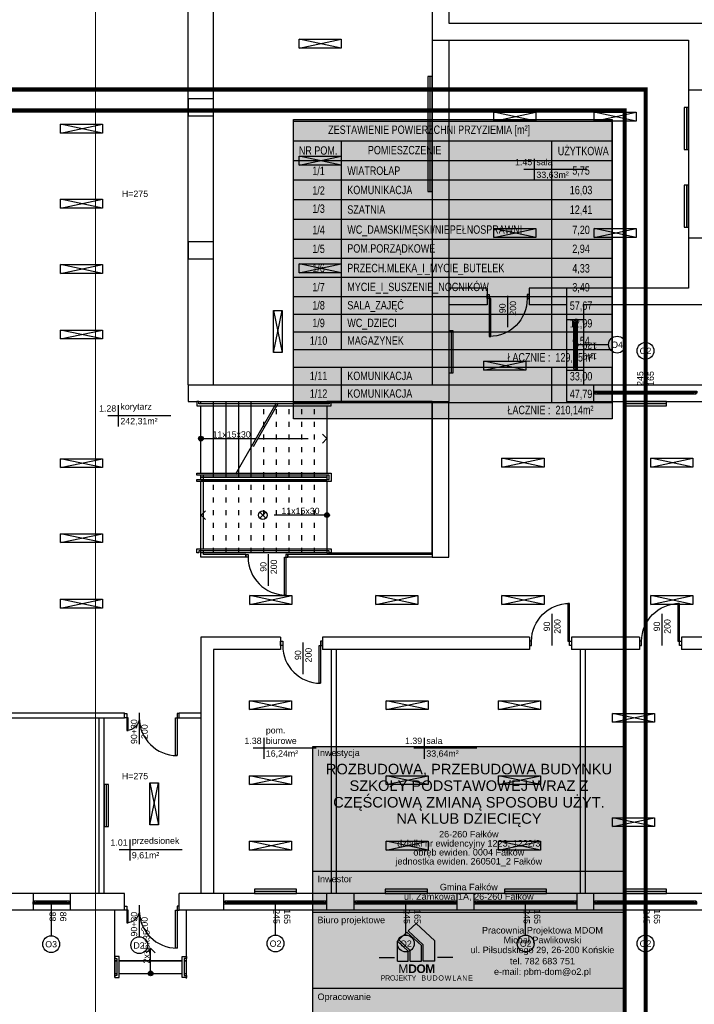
# Model space of a CAD drawing. Header units: millimetres. Extents: x 3698380 to 4312681, y 679670 to 844285.
# Tile 41 of 100: x 3987465 to 4003512, y 709237 to 732658. Entities that reach past the tile are written whole.
import ezdxf
from ezdxf.enums import TextEntityAlignment as Align

# ---------------------------------------------------------------- set-up
doc = ezdxf.new("R2010")
doc.units = ezdxf.units.MM
doc.header["$LTSCALE"] = 10
doc.set_wipeout_variables(frame=1)
doc.linetypes.add('ACAD_ISO03W100', pattern=[30, 12, -18])
for name, color, linetype in [('__INST_opisy', 3, 'Continuous'), ('A_opis', 6, 'Continuous'), ('A_sc_istn', 252, 'Continuous'), ('A_wymiary', 1, 'Continuous'), ('METRYKA', 1, 'Continuous'), ('RAMKA', 5, 'Continuous')]:
    doc.layers.add(name, color=color, linetype=linetype)
doc.styles.add('ARIAL', font='arial.ttf')
doc.styles.get("Standard").update_dxf_attribs({"font": 'arial.ttf'})
doc.styles.add('Strzałki', font='ic-isocp.shx', dxfattribs={"width": 0.8})
doc.linetypes.add('TRACKS', pattern='A,0.15,[130,ltypeshp.shx,S=0.25,R=0,X=0,Y=0],0.15', length=0.3)
doc.linetypes.add('ZIGZAG', pattern='A,0.0001,-0.2,[131,ltypeshp.shx,S=0.2,R=0,X=-0.2,Y=0],-0.4,[131,ltypeshp.shx,S=0.2,R=180,X=0.2,Y=0],-0.2', length=0.8001)

# ---------------------------------------------------------------- blocks, each defined once
blk = doc.blocks.new('*U186')
blk.add_lwpolyline([(90, 105), (390, 105), (390, -75), (90, -75)], close=True)
blk.add_wipeout([(80, 285), (85, 285), (85, 280), (395, 280), (395, 285), (400, 285), (400, 275), (80, 275)])
for points in [[(-160, 285), (-160, -75), (90, -75), (90, 285)], [(80, 285), (85, 285), (85, 280), (395, 280), (395, 285), (400, 285), (400, 275), (80, 275)], [(90, 285), (390, 285), (390, 105), (90, 105)]]:
    blk.add_lwpolyline(points, close=True)
for points in [[(400, 115), (400, 110), (85, 110), (85, 100), (400, 100), (400, 95), (80, 95), (80, 115)], [(80, -75), (85, -75), (85, -70), (395, -70), (395, -75), (400, -75), (400, -65), (80, -65)]]:
    blk.add_wipeout(points)
for points in [[(400, 110), (85, 110), (85, 100), (400, 100), (400, 95), (80, 95), (80, 115), (400, 115)], [(80, -75), (85, -75), (85, -70), (395, -70), (395, -75), (400, -75), (400, -65), (80, -65)]]:
    blk.add_lwpolyline(points, close=True)
blk = doc.blocks.new('*U198')
h = blk.add_hatch(color=256)
h.dxf.hatch_style = 1
h.paths.add_polyline_path([(5.6, 0, 1), (-5.6, 0, 1)])
at = {"linetype": 'ACAD_ISO03W100', "lineweight": 15}
for q in [(-289, 10.6), (-289, -10.6)]:
    blk.add_line((-299.6, 0), q, dxfattribs=at)
at = {"linetype": 'ACAD_ISO03W100'}
blk.add_line((-135.6, 0), (-299.6, 0), dxfattribs=at)
blk.add_line((-5.6, 0), (-130.6, 0))
blk.add_lwpolyline([(-184.2, -84.2), (-87, 84.2)], dxfattribs=at)
blk.add_lwpolyline([(-179.2, -84.2), (-82, 84.2)])
at = {"ltscale": 100}
blk.add_circle((0, 0), 5.61, dxfattribs=at)
blk.add_attdef('OPIS_SCHODÓW', text='', height=15, rotation=180).set_placement((-73.1, -10), align=Align.MIDDLE_CENTER)
blk = doc.blocks.new('*U199')
h = blk.add_hatch(color=256)
h.dxf.hatch_style = 1
h.paths.add_polyline_path([(5.6, 0, 1), (-5.6, 0, 1)])
at = {"linetype": 'ACAD_ISO03W100', "lineweight": 15}
for q in [(-289, 10.6), (-289, -10.6)]:
    blk.add_line((-299.6, 0), q, dxfattribs=at)
at = {"linetype": 'ACAD_ISO03W100'}
blk.add_line((-5.6, 0), (-299.6, 0), dxfattribs=at)
at = {"ltscale": 100}
blk.add_circle((0, 0), 5.61, dxfattribs=at)
blk.add_attdef('OPIS_SCHODÓW', text='', height=15).set_placement((-63.1, 10), align=Align.MIDDLE_CENTER)
blk = doc.blocks.new('*U463')
at = {"color": 252}
for p, q in [((-16.5, 20), (-21.5, 20)), ((-21.5, 15), (-19, 15)), ((-19, 15), (-19, 17.5)), ((-19, 17.5), (-16.5, 17.5)), ((-14, 17.5), (-19, 17.5)), ((-19, 17.5), (-19, 12.5)), ((-19, 12.5), (-14, 12.5)), ((-16.5, 17.5), (-16.5, 20)), ((61.5, 20), (-16.5, 20)), ((-14, 12.5), (-14, 17.5)), ((59, 17.5), (-14, 17.5)), ((-14, 15), (59, 15)), ((-14, 12.5), (59, 12.5)), ((-14, 12.5), (59, 12.5)), ((64, 17.5), (59, 17.5)), ((59, 17.5), (59, 12.5)), ((59, 12.5), (64, 12.5)), ((66.5, 20), (61.5, 20)), ((61.5, 20), (61.5, 17.5)), ((61.5, 17.5), (64, 17.5)), ((64, 17.5), (64, 15)), ((64, 12.5), (64, 17.5)), ((64, 15), (66.5, 15))]:
    blk.add_line(p, q, dxfattribs=at)
for points in [[(-21.5, 20), (-21.5, 15), (-19, 15)], [(66.5, 20), (66.5, 15), (64, 15)]]:
    blk.add_lwpolyline(points, dxfattribs=at)
blk = doc.blocks.new('*U338')
at = {"color": 252}
blk.add_lwpolyline([(75, 0), (0, 0)], dxfattribs=at)
for tag, p in [('S', (30, 5)), ('H', (30, -20))]:
    blk.add_attdef(tag, text='', height=15, dxfattribs=at).set_placement(p, align=Align.CENTER)
blk = doc.blocks.new('*U462')
at = {"color": 252}
for p, q in [((-95, 20), (-100, 20)), ((-100, 15), (-97.5, 15)), ((-97.5, 15), (-97.5, 17.5)), ((-97.5, 17.5), (-95, 17.5)), ((-92.5, 17.5), (-97.5, 17.5)), ((-97.5, 17.5), (-97.5, 12.5)), ((-97.5, 12.5), (-92.5, 12.5)), ((-95, 17.5), (-95, 20)), ((140, 20), (-95, 20)), ((-92.5, 12.5), (-92.5, 17.5)), ((137.5, 17.5), (-92.5, 17.5)), ((-92.5, 15), (137.5, 15)), ((-92.5, 12.5), (137.5, 12.5)), ((-92.5, 12.5), (137.5, 12.5)), ((142.5, 17.5), (137.5, 17.5)), ((137.5, 17.5), (137.5, 12.5)), ((137.5, 12.5), (142.5, 12.5)), ((145, 20), (140, 20)), ((140, 20), (140, 17.5)), ((140, 17.5), (142.5, 17.5)), ((142.5, 17.5), (142.5, 15)), ((142.5, 12.5), (142.5, 17.5)), ((142.5, 15), (145, 15))]:
    blk.add_line(p, q, dxfattribs=at)
for points in [[(-100, 20), (-100, 15), (-97.5, 15)], [(145, 20), (145, 15), (142.5, 15)]]:
    blk.add_lwpolyline(points, dxfattribs=at)
blk = doc.blocks.new('*U259')
at = {"color": 252}
blk.add_lwpolyline([(75, 0), (0, 0)], dxfattribs=at)
for tag, p in [('H', (30, 20)), ('S', (30, -5))]:
    blk.add_attdef(tag, text='', height=15, rotation=180, dxfattribs=at).set_placement(p, align=Align.CENTER)
blk = doc.blocks.new('*U196')
blk.add_arc((0, 0), 900, 0, 90)
blk.add_wipeout([(0, 900), (35, 900), (35, 0), (0, 0)])
blk.add_wipeout([(0, 900), (35, 900), (35, 0), (0, 0)])
blk.add_wipeout([(0, 900), (35, 900), (35, 0), (0, 0)])
for points in [[(35, 900), (35, 0), (0, 0), (0, 900)], [(-50, -100), (0, -100), (0, 0), (-50, 0)]]:
    blk.add_lwpolyline(points, close=True)
blk = doc.blocks.new('*U192')
blk.add_arc((0, 0), 300, 0, 90)
blk.add_wipeout([(0, 300), (35, 300), (35, 0), (0, 0)])
blk.add_wipeout([(0, 300), (35, 300), (35, 0), (0, 0)])
blk.add_wipeout([(0, 300), (35, 300), (35, 0), (0, 0)])
for points in [[(35, 300), (35, 0), (0, 0), (0, 300)], [(-50, -100), (0, -100), (0, 0), (-50, 0)]]:
    blk.add_lwpolyline(points, close=True)
blk = doc.blocks.new('*U469')
at = {"color": 252}
for points in [[(35, 900), (35, 0), (0, 0), (0, 900)], [(-50, -100), (0, -100), (0, 0), (-50, 0)], [(950, 0), (950, -100), (900, -100), (900, 0)]]:
    blk.add_lwpolyline(points, close=True, dxfattribs=at)
blk.add_arc((0, 0), 900, 0, 90, dxfattribs=at)
blk = doc.blocks.new('*U460')
at = {"color": 252}
for p, q in [((-32.5, 20), (-37.5, 20)), ((-37.5, 15), (-35, 15)), ((-35, 15), (-35, 17.5)), ((-35, 17.5), (-32.5, 17.5)), ((-30, 17.5), (-35, 17.5)), ((-35, 17.5), (-35, 12.5)), ((-35, 12.5), (-30, 12.5)), ((-32.5, 17.5), (-32.5, 20)), ((77.5, 20), (-32.5, 20)), ((-30, 12.5), (-30, 17.5)), ((75, 17.5), (-30, 17.5)), ((-30, 15), (75, 15)), ((-30, 12.5), (75, 12.5)), ((-30, 12.5), (75, 12.5)), ((80, 17.5), (75, 17.5)), ((75, 17.5), (75, 12.5)), ((75, 12.5), (80, 12.5)), ((82.5, 20), (77.5, 20)), ((77.5, 20), (77.5, 17.5)), ((77.5, 17.5), (80, 17.5)), ((80, 17.5), (80, 15)), ((80, 12.5), (80, 17.5)), ((80, 15), (82.5, 15))]:
    blk.add_line(p, q, dxfattribs=at)
for points in [[(-37.5, 20), (-37.5, 15), (-35, 15)], [(82.5, 20), (82.5, 15), (80, 15)]]:
    blk.add_lwpolyline(points, dxfattribs=at)
blk = doc.blocks.new('*U471')
at = {"color": 252}
for points in [[(35, 900), (35, 0), (0, 0), (0, 900)], [(-50, -60), (0, -60), (0, 0), (-50, 0)], [(950, 0), (950, -60), (900, -60), (900, 0)]]:
    blk.add_lwpolyline(points, close=True, dxfattribs=at)
blk.add_arc((0, 0), 900, 0, 90, dxfattribs=at)
blk = doc.blocks.new('*U211')
for points in [[(90, 135), (90, -35), (90, -35), (90, 135)], [(90, 135), (120, 135), (120, -35), (90, -35)]]:
    blk.add_lwpolyline(points, close=True)
for points in [[(80, 135), (85, 135), (85, 130), (125, 130), (125, 135), (130, 135), (130, 125), (80, 125)], [(80, -35), (85, -35), (85, -30), (125, -30), (125, -35), (130, -35), (130, -25), (80, -25)]]:
    blk.add_wipeout(points)
for points in [[(80, 135), (85, 135), (85, 130), (125, 130), (125, 135), (130, 135), (130, 125), (80, 125)], [(80, -35), (85, -35), (85, -30), (125, -30), (125, -35), (130, -35), (130, -25), (80, -25)]]:
    blk.add_lwpolyline(points, close=True)
blk = doc.blocks.new('*U210')
h = blk.add_hatch(color=256)
h.dxf.hatch_style = 1
h.paths.add_polyline_path([(5.6, 0, 1), (-5.6, 0, 1)])
at = {"linetype": 'ACAD_ISO03W100', "lineweight": 15}
for q in [(-49, 10.6), (-49, -10.6)]:
    blk.add_line((-59.6, 0), q, dxfattribs=at)
blk.add_line((-5.6, 0), (-59.6, 0))
at = {"ltscale": 100}
blk.add_circle((0, 0), 5.61, dxfattribs=at)
blk.add_attdef('OPIS_SCHODÓW', text='', height=15, rotation=180).set_placement((-63.1, -10), align=Align.MIDDLE_CENTER)
blk = doc.blocks.new('d')
at = {"color": 252, "lineweight": 9}
blk.add_line((3747510.58, 823353.19), (3747510.58, 775173.19), dxfattribs=at)
at = {"layer": 'A_sc_istn', "color": 252}
for points in [[(3745714.74, 821527.02), (3757114.74, 821527.02), (3757114.74, 802727.02), (3755914.74, 802727.02), (3755914.74, 802327.02), (3762014.74, 802327.02), (3762014.74, 795627.02), (3759114.74, 795627.02), (3759114.74, 793727.02), (3776514.74, 793727.02), (3776514.74, 786472.02)], [(3745714.74, 821127.02), (3756714.74, 821127.02), (3756714.74, 803127.02), (3755514.74, 803127.02), (3755514.74, 801927.02), (3761614.74, 801927.02), (3761614.74, 796027.02), (3758714.74, 796027.02), (3758714.74, 793327.02), (3776114.74, 793327.02), (3776114.74, 786472.02)], [(3749714.74, 793727.02), (3749714.74, 802727.02)], [(3750314.74, 793727.02), (3750314.74, 802727.02)], [(3752348.8, 801732.99), (3753348.8, 801945.12)], [(3753348.8, 801732.99), (3752348.8, 801945.12)], [(3755514.74, 801927.02), (3755514.74, 793727.02)], [(3755914.74, 801927.02), (3755914.74, 793327.02)], [(3761614.74, 800742.02), (3762014.74, 800742.02)], [(3756980.74, 799996.82), (3757980.74, 800208.95)], [(3757980.74, 799996.82), (3756980.74, 800208.95)], [(3759368.7, 799996.82), (3760368.7, 800208.95)], [(3760368.7, 799996.82), (3759368.7, 800208.95)], [(3746676.94, 799712.15), (3747676.94, 799924.28)], [(3747676.94, 799712.15), (3746676.94, 799924.28)], [(3752348.8, 798950.03), (3753348.8, 799162.17)], [(3753348.8, 798950.03), (3752348.8, 799162.17)], [(3757946.54, 799098.67), (3757946.54, 798598.67)], [(3759196.54, 798848.67), (3757696.54, 798848.67)], [(3746676.94, 797929.19), (3747676.94, 798141.33)], [(3747676.94, 797929.19), (3746676.94, 798141.33)], [(3756980.74, 797232.39), (3757980.74, 797444.53)], [(3757980.74, 797232.39), (3756980.74, 797444.53)], [(3759368.7, 797232.39), (3760368.7, 797444.53)], [(3760368.7, 797232.39), (3759368.7, 797444.53)], [(3761614.81, 797222.02), (3762014.81, 797222.02)], [(3746676.94, 796373), (3747676.94, 796585.13)], [(3747676.94, 796373), (3746676.94, 796585.13)], [(3752348.8, 796393.84), (3753348.8, 796605.97)], [(3753348.8, 796393.84), (3752348.8, 796605.97)], [(3756825.7, 796027.02), (3755914.74, 796027.02)], [(3756825.7, 796027.02), (3756825.7, 795627.02)], [(3758714.74, 796027.02), (3757825.7, 796027.02)], [(3757825.7, 796027.02), (3757825.7, 795627.02)], [(3756825.7, 795627.02), (3755914.74, 795627.02)], [(3758714.74, 795627.02), (3757825.7, 795627.02)], [(3751739.49, 795495.75), (3751951.62, 794495.75)], [(3751739.49, 794495.75), (3751951.62, 795495.75)], [(3758714.74, 795277.02), (3759114.74, 795277.02)], [(3746676.94, 794816.8), (3747676.94, 795028.93)], [(3747676.94, 794816.8), (3746676.94, 795028.93)], [(3756743, 794078.29), (3757743, 794290.42)], [(3757743, 794078.29), (3756743, 794290.42)], [(3758714.74, 794077.02), (3759114.74, 794077.02)], [(3749714.74, 793727.02), (3755514.74, 793727.02)], [(3749714.74, 793727.02), (3749714.74, 793327.02)], [(3759364.74, 793327.02), (3759364.74, 793727.02)], [(3749714.74, 793327.02), (3755914.74, 793327.02)], [(3755514.74, 793327.02), (3755514.74, 789627.02), (3755914.74, 789627.02), (3755914.74, 793327.02)], [(3748051.01, 793239.3), (3748051.01, 792739.3)], [(3749301.01, 792989.3), (3747801.01, 792989.3)], [(3746676.94, 791756.39), (3747676.94, 791968.53)], [(3747676.94, 791756.39), (3746676.94, 791968.53)], [(3757176.86, 791766.94), (3758176.86, 791979.07)], [(3758176.86, 791766.94), (3757176.86, 791979.07)], [(3760714.1, 791766.94), (3761714.1, 791979.07)], [(3761714.1, 791766.94), (3760714.1, 791979.07)], [(3751086.31, 789627.02), (3750014.74, 789627.02), (3750014.74, 791587.02)], [(3751086.31, 789687.02), (3750074.74, 789687.02), (3750074.74, 791587.02)], [(3746676.94, 789973.44), (3747676.94, 790185.57)], [(3747676.94, 789973.44), (3746676.94, 790185.57)], [(3755514.74, 789687.02), (3752086.31, 789687.02)], [(3755514.74, 789627.02), (3752086.31, 789627.02)], [(3746676.94, 788417.24), (3747676.94, 788629.38)], [(3747676.94, 788417.24), (3746676.94, 788629.38)], [(3751176.86, 788502.51), (3752176.86, 788714.65)], [(3752176.86, 788502.51), (3751176.86, 788714.65)], [(3754176.86, 788502.51), (3755176.86, 788714.65)], [(3755176.86, 788502.51), (3754176.86, 788714.65)], [(3757176.86, 788502.51), (3758176.86, 788714.65)], [(3758176.86, 788502.51), (3757176.86, 788714.65)], [(3760714.1, 788502.51), (3761714.1, 788714.65)], [(3761714.1, 788502.51), (3760714.1, 788714.65)], [(3751910.63, 787727.02), (3750014.74, 787727.02)], [(3750014.74, 787727.02), (3750014.74, 781627.02)], [(3751910.63, 787727.02), (3751910.63, 787427.02)], [(3757830.63, 787727.02), (3752910.63, 787727.02)], [(3752910.63, 787727.02), (3752910.63, 787427.02)], [(3757830.63, 787727.02), (3757830.63, 787427.02)], [(3760447.71, 787727.02), (3758830.63, 787727.02)], [(3758830.63, 787727.02), (3758830.63, 787427.02)], [(3760447.71, 787727.02), (3760447.71, 787427.02)], [(3767991.27, 787727.02), (3761447.71, 787727.02)], [(3761447.71, 787727.02), (3761447.71, 787427.02)], [(3751910.63, 787427.02), (3750314.74, 787427.02)], [(3750314.74, 787427.02), (3750314.74, 781627.02)], [(3757830.63, 787427.02), (3752910.63, 787427.02)], [(3753114.74, 787427.02), (3753114.74, 781627.02)], [(3753234.74, 787427.02), (3753234.74, 781627.02)], [(3760447.71, 787427.02), (3758830.63, 787427.02)], [(3759034.74, 787427.02), (3759034.74, 781627.02)], [(3759154.74, 787427.02), (3759154.74, 781627.02)], [(3767991.27, 787427.02), (3761447.71, 787427.02)], [(3751173.69, 786000.36), (3752173.69, 786212.49)], [(3752173.69, 786000.36), (3751173.69, 786212.49)], [(3754422.73, 786000.36), (3755422.73, 786212.49)], [(3755422.73, 786000.36), (3754422.73, 786212.49)], [(3757097.04, 786000.36), (3758097.04, 786212.49)], [(3758097.04, 786000.36), (3757097.04, 786212.49)], [(3744414.74, 785927.02), (3746834.74, 785927.02)], [(3744414.74, 785807.02), (3746834.74, 785807.02)], [(3746834.74, 785927.02), (3748199.74, 785927.02)], [(3746834.74, 785807.02), (3748199.74, 785807.02)], [(3747594.74, 781627.02), (3747594.74, 785807.02)], [(3747714.74, 781627.02), (3747714.74, 785807.02)], [(3749499.74, 785927.02), (3750014.74, 785927.02)], [(3749499.74, 785807.02), (3750014.74, 785807.02)], [(3759802.71, 785698.55), (3760802.71, 785910.68)], [(3760802.71, 785698.55), (3759802.71, 785910.68)], [(3751509.63, 785331.66), (3751509.63, 784831.66)], [(3755328.39, 785331.66), (3755328.39, 784831.66)], [(3752759.63, 785081.66), (3751259.63, 785081.66)], [(3756578.39, 785081.66), (3755078.39, 785081.66)], [(3776514.74, 785072.02), (3776514.74, 781227.02), (3749499.74, 781227.02)], [(3776114.74, 785072.02), (3776114.74, 781627.02), (3749499.74, 781627.02)], [(3751173.69, 784217.4), (3752173.69, 784429.54)], [(3752173.69, 784217.4), (3751173.69, 784429.54)], [(3754422.73, 784217.4), (3755422.73, 784429.54)], [(3755422.73, 784217.4), (3754422.73, 784429.54)], [(3757097.04, 784217.4), (3758097.04, 784429.54)], [(3758097.04, 784217.4), (3757097.04, 784429.54)], [(3748797.13, 784259.88), (3749009.27, 783259.88)], [(3748797.13, 783259.88), (3749009.27, 784259.88)], [(3759802.71, 783217.49), (3760802.71, 783429.63)], [(3760802.71, 783217.49), (3759802.71, 783429.63)], [(3748322.28, 782912.79), (3748322.28, 782412.79)], [(3751173.69, 782661.21), (3752173.69, 782873.34)], [(3752173.69, 782661.21), (3751173.69, 782873.34)], [(3754422.73, 782661.21), (3755422.73, 782873.34)], [(3755422.73, 782661.21), (3754422.73, 782873.34)], [(3757097.04, 782661.21), (3758097.04, 782873.34)], [(3758097.04, 782661.21), (3757097.04, 782873.34)], [(3749572.28, 782662.79), (3748072.28, 782662.79)], [(3748199.74, 781627.02), (3730709.74, 781627.02)], [(3746024.74, 781627.02), (3746024.74, 781227.02)], [(3746904.74, 781627.02), (3746904.74, 781227.02)], [(3748199.74, 781227.02), (3748199.74, 781627.02)], [(3749499.74, 781227.02), (3749499.74, 781627.02)], [(3750564.74, 781227.02), (3750564.74, 781627.02)], [(3753014.74, 781227.02), (3753014.74, 781627.02)], [(3753664.74, 781227.02), (3753664.74, 781627.02)], [(3756114.74, 781227.02), (3756114.74, 781627.02)], [(3756514.74, 781227.02), (3756514.74, 781627.02)], [(3758964.74, 781227.02), (3758964.74, 781627.02)], [(3759364.74, 781227.02), (3759364.74, 781627.02)], [(3748199.74, 781227.02), (3730709.74, 781227.02)]]:
    blk.add_lwpolyline(points, dxfattribs=at)
for points in [[(3752348.8, 801945.12), (3753348.8, 801945.12), (3753348.8, 801732.99), (3752348.8, 801732.99)], [(3755414.74, 801061.95), (3755414.74, 798327.21), (3755514.74, 798327.21), (3755514.74, 801061.95)], [(3749714.74, 800127.02), (3750314.74, 800127.02), (3750314.74, 800527.02), (3749714.74, 800527.02)], [(3761514.74, 800323.39), (3761514.74, 799323.39), (3761614.74, 799323.39), (3761614.74, 800323.39)], [(3756980.74, 800208.95), (3757980.74, 800208.95), (3757980.74, 799996.82), (3756980.74, 799996.82)], [(3759368.7, 800208.95), (3760368.7, 800208.95), (3760368.7, 799996.82), (3759368.7, 799996.82)], [(3746676.94, 799924.28), (3747676.94, 799924.28), (3747676.94, 799712.15), (3746676.94, 799712.15)], [(3752348.8, 799162.17), (3753348.8, 799162.17), (3753348.8, 798950.03), (3752348.8, 798950.03)], [(3761514.74, 798475.9), (3761514.74, 797475.9), (3761614.74, 797475.9), (3761614.74, 798475.9)], [(3746676.94, 798141.33), (3747676.94, 798141.33), (3747676.94, 797929.19), (3746676.94, 797929.19)], [(3756980.74, 797444.53), (3757980.74, 797444.53), (3757980.74, 797232.39), (3756980.74, 797232.39)], [(3759368.7, 797444.53), (3760368.7, 797444.53), (3760368.7, 797232.39), (3759368.7, 797232.39)], [(3749714.74, 796727.02), (3750314.74, 796727.02), (3750314.74, 797127.02), (3749714.74, 797127.02)], [(3746676.94, 796585.13), (3747676.94, 796585.13), (3747676.94, 796373), (3746676.94, 796373)], [(3752348.8, 796605.97), (3753348.8, 796605.97), (3753348.8, 796393.84), (3752348.8, 796393.84)], [(3751951.62, 795495.75), (3751951.62, 794495.75), (3751739.49, 794495.75), (3751739.49, 795495.75)], [(3746676.94, 795028.93), (3747676.94, 795028.93), (3747676.94, 794816.8), (3746676.94, 794816.8)], [(3755914.74, 795008.06), (3755914.74, 794008.06), (3756014.74, 794008.06), (3756014.74, 795008.06)], [(3756743, 794290.42), (3757743, 794290.42), (3757743, 794078.29), (3756743, 794078.29)], [(3761089.74, 793327.02), (3760089.74, 793327.02), (3760089.74, 793227.02), (3761089.74, 793227.02)], [(3746676.94, 791968.53), (3747676.94, 791968.53), (3747676.94, 791756.39), (3746676.94, 791756.39)], [(3757176.86, 791979.07), (3758176.86, 791979.07), (3758176.86, 791766.94), (3757176.86, 791766.94)], [(3760714.1, 791979.07), (3761714.1, 791979.07), (3761714.1, 791766.94), (3760714.1, 791766.94)], [(3746676.94, 790185.57), (3747676.94, 790185.57), (3747676.94, 789973.44), (3746676.94, 789973.44)], [(3746676.94, 788629.38), (3747676.94, 788629.38), (3747676.94, 788417.24), (3746676.94, 788417.24)], [(3751176.86, 788714.65), (3752176.86, 788714.65), (3752176.86, 788502.51), (3751176.86, 788502.51)], [(3754176.86, 788714.65), (3755176.86, 788714.65), (3755176.86, 788502.51), (3754176.86, 788502.51)], [(3757176.86, 788714.65), (3758176.86, 788714.65), (3758176.86, 788502.51), (3757176.86, 788502.51)], [(3760714.1, 788714.65), (3761714.1, 788714.65), (3761714.1, 788502.51), (3760714.1, 788502.51)], [(3751173.69, 786212.49), (3752173.69, 786212.49), (3752173.69, 786000.36), (3751173.69, 786000.36)], [(3754422.73, 786212.49), (3755422.73, 786212.49), (3755422.73, 786000.36), (3754422.73, 786000.36)], [(3757097.04, 786212.49), (3758097.04, 786212.49), (3758097.04, 786000.36), (3757097.04, 786000.36)], [(3759802.71, 785910.68), (3760802.71, 785910.68), (3760802.71, 785698.55), (3759802.71, 785698.55)], [(3751173.69, 784429.54), (3752173.69, 784429.54), (3752173.69, 784217.4), (3751173.69, 784217.4)], [(3754422.73, 784429.54), (3755422.73, 784429.54), (3755422.73, 784217.4), (3754422.73, 784217.4)], [(3757097.04, 784429.54), (3758097.04, 784429.54), (3758097.04, 784217.4), (3757097.04, 784217.4)], [(3747714.74, 784217.02), (3747714.74, 783217.02), (3747814.74, 783217.02), (3747814.74, 784217.02)], [(3749009.27, 784259.88), (3749009.27, 783259.88), (3748797.13, 783259.88), (3748797.13, 784259.88)], [(3759802.71, 783429.63), (3760802.71, 783429.63), (3760802.71, 783217.49), (3759802.71, 783217.49)], [(3751173.69, 782873.34), (3752173.69, 782873.34), (3752173.69, 782661.21), (3751173.69, 782661.21)], [(3754422.73, 782873.34), (3755422.73, 782873.34), (3755422.73, 782661.21), (3754422.73, 782661.21)], [(3757097.04, 782873.34), (3758097.04, 782873.34), (3758097.04, 782661.21), (3757097.04, 782661.21)], [(3752289.74, 781727.02), (3751289.74, 781727.02), (3751289.74, 781627.02), (3752289.74, 781627.02)], [(3755402.07, 781727.02), (3754402.07, 781727.02), (3754402.07, 781627.02), (3755402.07, 781627.02)], [(3758239.74, 781727.02), (3757239.74, 781727.02), (3757239.74, 781627.02), (3758239.74, 781627.02)], [(3761089.74, 781727.02), (3760089.74, 781727.02), (3760089.74, 781627.02), (3761089.74, 781627.02)]]:
    blk.add_lwpolyline(points, close=True, dxfattribs=at)
at = {"layer": 'A_sc_istn', "color": 252, "linetype": 'ZIGZAG', "ltscale": 20}
blk.add_lwpolyline([(3755464.74, 801061.95), (3755464.74, 798327.21)], dxfattribs=at)
at = {"layer": 'A_sc_istn', "color": 252, "linetype": 'TRACKS', "ltscale": 20}
for points in [[(3761564.74, 800323.39), (3761564.74, 799323.39)], [(3761564.74, 798475.9), (3761564.74, 797475.9)], [(3755964.74, 795008.06), (3755964.74, 794008.06)], [(3761089.74, 793277.02), (3760089.74, 793277.02)], [(3747764.74, 784217.02), (3747764.74, 783217.02)], [(3752289.74, 781677.02), (3751289.74, 781677.02)], [(3755402.07, 781677.02), (3754402.07, 781677.02)], [(3758239.74, 781677.02), (3757239.74, 781677.02)], [(3761089.74, 781677.02), (3760089.74, 781677.02)]]:
    blk.add_lwpolyline(points, dxfattribs=at)
at = {"layer": 'A_sc_istn', "color": 252}
for centre in [(3759914.65, 794683.69), (3760591.05, 794535.86), (3751791.05, 780437.26), (3754891.05, 780437.26), (3757741.05, 780437.26), (3760591.05, 780437.26), (3746453.11, 780423.26)]:
    blk.add_circle(centre, 200, dxfattribs=at)
at = {"layer": 'A_sc_istn', "color": 252, "xscale": -1, "rotation": 180}
blk.add_blockref('*U469', (3756875.7, 795777.02), dxfattribs=at)
at = {"layer": 'A_sc_istn', "color": 252, "linetype": 'ACAD_ISO03W100', "xscale": 10, "yscale": 10, "zscale": 10, "rotation": 270}
for p in [(3757313.7, 795846.69), (3758369.34, 788279.2), (3760986.42, 788279.2), (3752449.34, 787596.69)]:
    blk.add_blockref('*U259', p, dxfattribs=at).add_auto_attribs({'S': '90', 'H': '200'})
at = {"layer": 'A_sc_istn', "color": 252, "xscale": -10, "yscale": 10, "zscale": 10}
for name, p, rotation in [('*U460', (3758764.77, 794452.02), 270), ('*U462', (3760814.74, 793377.05), 359.9999999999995), ('*U463', (3746239.74, 781576.99), 180), ('*U462', (3751564.74, 781576.99), 180), ('*U462', (3754664.74, 781576.99), 180), ('*U462', (3757514.74, 781576.99), 180), ('*U462', (3760364.74, 781576.99), 180), ('*U211', (3749319.25, 780927.02), 90)]:
    blk.add_blockref(name, p, dxfattribs=dict(at, rotation=rotation))
at = {"layer": 'A_sc_istn', "color": 252, "linetype": 'ACAD_ISO03W100'}
ref = blk.add_blockref('*U259', (3758964.77, 794677.02), dxfattribs=dict(at, xscale=-10, yscale=10, zscale=10, rotation=180))
ref.add_attrib('S', '120', dxfattribs={"layer": '0', "color": 252, "height": 150, "rotation": 180}).set_placement((3759264.77, 794727.02), align=Align.CENTER)
ref.add_attrib('H', '140', dxfattribs={"layer": '0', "color": 252, "height": 150, "rotation": 180}).set_placement((3759264.77, 794477.02), align=Align.CENTER)
ref = blk.add_blockref('*U259', (3760589.74, 793577.05), dxfattribs=dict(at, xscale=-10, yscale=10, zscale=10, rotation=269.9999999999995))
ref.add_attrib('S', '245', dxfattribs={"layer": '0', "color": 252, "height": 150, "rotation": 90}).set_placement((3760539.74, 793877.05), align=Align.CENTER)
ref.add_attrib('H', '165', dxfattribs={"layer": '0', "color": 252, "height": 150, "rotation": 90}).set_placement((3760789.74, 793877.05), align=Align.CENTER)
at = {"layer": 'A_sc_istn', "color": 252, "xscale": -1}
for p in [(3758780.63, 787627.02), (3761397.71, 787627.02)]:
    blk.add_blockref('*U469', p, dxfattribs=at)
at = {"layer": 'A_sc_istn', "color": 252, "rotation": 180}
blk.add_blockref('*U469', (3752860.63, 787527.02), dxfattribs=at)
at = {"layer": 'A_sc_istn', "color": 252, "linetype": 'ACAD_ISO03W100'}
ref = blk.add_blockref('*U338', (3746464.74, 781377), dxfattribs=dict(at, xscale=-10, yscale=10, zscale=10, rotation=90))
ref.add_attrib('S', '88', dxfattribs={"layer": '0', "color": 252, "height": 150, "rotation": 270}).set_placement((3746414.74, 781077), align=Align.CENTER)
ref.add_attrib('H', '86', dxfattribs={"layer": '0', "color": 252, "height": 150, "rotation": 270}).set_placement((3746664.74, 781077), align=Align.CENTER)
ref = blk.add_blockref('*U338', (3751789.74, 781377), dxfattribs=dict(at, xscale=-10, yscale=10, zscale=10, rotation=90))
ref.add_attrib('S', '245', dxfattribs={"layer": '0', "color": 252, "height": 150, "rotation": 270}).set_placement((3751739.74, 781077), align=Align.CENTER)
ref.add_attrib('H', '165', dxfattribs={"layer": '0', "color": 252, "height": 150, "rotation": 270}).set_placement((3751989.74, 781077), align=Align.CENTER)
ref = blk.add_blockref('*U338', (3754889.74, 781377), dxfattribs=dict(at, xscale=-10, yscale=10, zscale=10, rotation=90))
ref.add_attrib('S', '245', dxfattribs={"layer": '0', "color": 252, "height": 150, "rotation": 270}).set_placement((3754839.74, 781077), align=Align.CENTER)
ref.add_attrib('H', '165', dxfattribs={"layer": '0', "color": 252, "height": 150, "rotation": 270}).set_placement((3755089.74, 781077), align=Align.CENTER)
ref = blk.add_blockref('*U338', (3757739.74, 781377), dxfattribs=dict(at, xscale=-10, yscale=10, zscale=10, rotation=90))
ref.add_attrib('S', '245', dxfattribs={"layer": '0', "color": 252, "height": 150, "rotation": 270}).set_placement((3757689.74, 781077), align=Align.CENTER)
ref.add_attrib('H', '165', dxfattribs={"layer": '0', "color": 252, "height": 150, "rotation": 270}).set_placement((3757939.74, 781077), align=Align.CENTER)
ref = blk.add_blockref('*U338', (3760589.74, 781377), dxfattribs=dict(at, xscale=-10, yscale=10, zscale=10, rotation=90))
ref.add_attrib('S', '245', dxfattribs={"layer": '0', "color": 252, "height": 150, "rotation": 270}).set_placement((3760539.74, 781077), align=Align.CENTER)
ref.add_attrib('H', '165', dxfattribs={"layer": '0', "color": 252, "height": 150, "rotation": 270}).set_placement((3760789.74, 781077), align=Align.CENTER)
at = {"layer": 'A_sc_istn', "color": 252}
for s, width, insert, char_height, attachment_point in [('{\\H0.5x;1.45}', 232.5953, (3757896.54, 798948.67), 300, 9), ('{\\H0.5x;sala}', 232.5953, (3757996.54, 798948.67), 300, 7), ('{\\H0.5x;33,63m²}', 232.5953, (3757996.54, 798798.67), 300, 1), ('H=275', 129.7048, (3748448.53, 798271.04), 150, 5), ('{\\H0.5x;O4}', 232.5953, (3759774.95, 794603.72), 300, 7), ('{\\H0.5x;O2}', 232.5953, (3760451.34, 794455.9), 300, 7), ('{\\H0.5x;1.28}', 232.5953, (3748001.01, 793089.3), 300, 9), ('{\\H0.5x;korytarz}', 232.5953, (3748101.01, 793089.3), 300, 7), ('{\\H0.5x;242,31m²}', 232.5953, (3748101.01, 792939.3), 300, 1), ('{\\H0.5x;1.38}', 232.5953, (3751459.63, 785181.66), 300, 9), ('{\\H0.5x;pom. biurowe}', 232.5953, (3751559.63, 785181.66), 300, 7), ('{\\H0.5x;1.39}', 232.5953, (3755278.39, 785181.66), 300, 9), ('{\\H0.5x;sala}', 232.5953, (3755378.39, 785181.66), 300, 7), ('{\\H0.5x;16,24m²}', 232.5953, (3751559.63, 785031.66), 300, 1), ('{\\H0.5x;33,64m²}', 232.5953, (3755378.39, 785031.66), 300, 1), ('H=275', 129.7048, (3748448.53, 784419.4), 150, 5), ('{\\H0.5x;1.01}', 232.5953, (3748272.28, 782762.79), 300, 9), ('{\\H0.5x;przedsionek}', 232.5953, (3748372.28, 782762.79), 300, 7), ('{\\H0.5x;9,61m²}', 232.5953, (3748372.28, 782612.79), 300, 1), ('{\\H0.5x;O3}', 232.5953, (3746313.4, 780343.3), 300, 7), ('{\\H0.5x;O2}', 232.5953, (3751651.34, 780357.3), 300, 7), ('{\\H0.5x;O2}', 232.5953, (3754751.34, 780357.3), 300, 7), ('{\\H0.5x;O2}', 232.5953, (3757601.34, 780357.3), 300, 7), ('{\\H0.5x;O2}', 232.5953, (3760451.34, 780357.3), 300, 7)]:
    blk.add_mtext_dynamic_manual_height_columns(s, width=width, gutter_width=12.5, heights=[0], dxfattribs=dict(at, insert=insert, char_height=char_height, attachment_point=attachment_point))
for points in [[(3747969.25, 779627.02), (3747969.25, 781227.02)], [(3749669.25, 779608.51), (3749669.25, 781227.02)]]:
    blk.add_lwpolyline(points, dxfattribs=at)
at = {"layer": 'A_sc_istn', "color": 252, "xscale": 10, "yscale": 10, "zscale": 10, "rotation": 180}
blk.add_blockref('*U186', (3753914.74, 792577.02), dxfattribs=at)
at = {"layer": 'A_sc_istn', "color": 252, "rotation": 180}
for p in [(3749449.74, 785807.02), (3749449.74, 781227.02)]:
    blk.add_blockref('*U196', p, dxfattribs=at)
at = {"layer": 'A_sc_istn', "color": 252}
for points in [[(3750314.74, 791527.02), (3750314.74, 793327.02)], [(3750614.74, 791527.02), (3750614.74, 793327.02)], [(3750914.74, 791527.02), (3750914.74, 793327.02)], [(3751214.74, 791527.02), (3751214.74, 793327.02)], [(3750014.74, 791587.02), (3753014.74, 791587.02)], [(3750014.74, 791467.02), (3753014.74, 791467.02)], [(3751417.95, 790697.73), (3751559.37, 790556.31)], [(3751559.37, 790697.73), (3751417.95, 790556.31)], [(3751086.31, 789687.02), (3751086.31, 789627.02)], [(3752086.31, 789687.02), (3752086.31, 789627.02)], [(3749499.74, 785807.02), (3749499.74, 785927.02)]]:
    blk.add_lwpolyline(points, dxfattribs=at)
at = {"layer": 'A_sc_istn', "color": 252, "linetype": 'ACAD_ISO03W100'}
for points in [[(3751514.74, 791527.02), (3751514.74, 793327.02)], [(3751814.74, 791527.02), (3751814.74, 793327.02)], [(3752114.74, 791527.02), (3752114.74, 793327.02)], [(3752414.74, 791527.02), (3752414.74, 793327.02)], [(3752714.74, 791527.02), (3752714.74, 793327.02)], [(3750314.74, 789727.02), (3750314.74, 791527.02)], [(3750614.74, 789727.02), (3750614.74, 791527.02)], [(3750914.74, 789727.02), (3750914.74, 791527.02)], [(3751214.74, 789727.02), (3751214.74, 791527.02)], [(3751514.74, 789727.02), (3751514.74, 791527.02)], [(3751814.74, 789727.02), (3751814.74, 791527.02)], [(3752114.74, 789727.02), (3752114.74, 791527.02)], [(3752414.74, 789727.02), (3752414.74, 791527.02)], [(3752714.74, 789727.02), (3752714.74, 791527.02)]]:
    blk.add_lwpolyline(points, dxfattribs=at)
at = {"layer": 'A_sc_istn', "color": 252}
for centre, radius in [((3751488.66, 790627.02), 100), ((3748549.74, 780397.02), 200)]:
    blk.add_circle(centre, radius, dxfattribs=at)
at = {"layer": 'A_sc_istn', "color": 252, "xscale": 10, "yscale": 10, "zscale": 10}
for name, p, rotation, values in [('*U198', (3750014.74, 792447.02), 180, {'OPIS_SCHODÓW': '11x15x30'}), ('*U210', (3748819.25, 779727.02), 270, {'OPIS_SCHODÓW': '2x15x35'})]:
    blk.add_blockref(name, p, dxfattribs=dict(at, rotation=rotation)).add_auto_attribs(values)
at = {"layer": 'A_sc_istn', "color": 252, "linetype": 'ACAD_ISO03W100', "xscale": 10, "yscale": 10, "zscale": 10}
blk.add_blockref('*U199', (3753014.74, 790627.02), dxfattribs=at).add_auto_attribs({'OPIS_SCHODÓW': '11x15x30'})
at = {"layer": 'A_sc_istn', "color": 252, "rotation": 180}
blk.add_blockref('*U471', (3752036.31, 789627.02), dxfattribs=at)
at = {"layer": 'A_sc_istn', "color": 252, "linetype": 'ACAD_ISO03W100', "xscale": 10, "yscale": 10, "zscale": 10, "rotation": 270}
blk.add_blockref('*U259', (3751625.02, 789696.69), dxfattribs=at).add_auto_attribs({'S': '90', 'H': '200'})
at = {"layer": 'A_sc_istn', "color": 252, "xscale": -1, "rotation": 180}
for p in [(3748249.74, 785807.02), (3748249.74, 781227.02)]:
    blk.add_blockref('*U192', p, dxfattribs=at)
at = {"layer": 'A_sc_istn', "color": 252, "insert": (3748410.03, 780317.06), "char_height": 300, "attachment_point": 7}
blk.add_mtext_dynamic_manual_height_columns('{\\H0.5x;D2}', width=232.5953, gutter_width=12.5, heights=[0], dxfattribs=at)
at = {"layer": 'A_sc_istn', "color": 252}
blk.add_lwpolyline([(3748199.74, 785807.02), (3748199.74, 785927.02)], dxfattribs=at)
at = {"layer": 'A_sc_istn', "color": 252, "xscale": 10, "yscale": 10, "zscale": 10, "rotation": 90}
for p in [(3748549.74, 785177.02), (3748549.74, 780597.02)]:
    blk.add_blockref('*U338', p, dxfattribs=at).add_auto_attribs({'S': '90+30', 'H': '200'})

msp = doc.modelspace()

# ---------------------------------------------------------------- block references
at = {"layer": 'A_wymiary'}
msp.add_blockref('d', (241760, -69754), dxfattribs=at)

# ---------------------------------------------------------------- next in the draw order: hatches: boundary and pattern name
h = msp.add_hatch(color=3)
h.dxf.hatch_style = 1
h.paths.add_polyline_path([(3997342, 710744), (3996893, 711161), (3996709, 710984), (3997065, 710653), (3997065, 710261), (3997342, 710261)])
h = msp.add_hatch(color=3)
h.dxf.hatch_style = 1
h.paths.add_polyline_path([(3997019, 710633), (3996676, 710952), (3996484, 710769), (3996754, 710518), (3996754, 710261), (3997019, 710261)])
h = msp.add_hatch(color=3)
h.dxf.hatch_style = 1
h.paths.add_polyline_path([(3996708, 710498), (3996453, 710735), (3996453, 710261), (3996708, 710261)])
at = {"layer": '__INST_opisy', "ltscale": 2, "true_color": 0xf7f7f7}
h = msp.add_hatch(color=7, dxfattribs=at)
h.dxf.hatch_style = 1
h.paths.add_polyline_path([(3993980, 730281), (4001558, 730281), (4001558, 723165), (3993980, 723165)])
h = msp.add_hatch(color=7, dxfattribs=at)
h.dxf.hatch_style = 1
h.paths.add_polyline_path([(3994440, 715366), (4001856, 715366), (4001856, 701796), (3994440, 701796)])

# ---------------------------------------------------------------- next in the draw order: linework, layer by layer
at = {"color": 3}
for p, q in [((3996709, 710984), (3996893, 711161)), ((3997342, 710744), (3996893, 711161)), ((3997065, 710653), (3996709, 710984)), ((3996453, 710735), (3996708, 710498)), ((3996453, 710261), (3996453, 710735)), ((3997065, 710261), (3997065, 710653)), ((3997342, 710261), (3997342, 710744)), ((3997342, 710261), (3997065, 710261))]:
    msp.add_line(p, q, dxfattribs=at)
for points in [[(3996754, 710261), (3997019, 710261), (3997019, 710633), (3996676, 710952), (3996484, 710769)], [(3996754, 710261), (3996754, 710518), (3996484, 710769)], [(3996708, 710261), (3996708, 710498)], [(3996015, 710353), (3996383, 710353)], [(3996453, 710261), (3996708, 710261)], [(3997771, 710353), (3997403, 710353)]]:
    msp.add_lwpolyline(points, dxfattribs=at)
at = {"layer": '__INST_opisy', "ltscale": 2, "const_width": 100}
msp.add_lwpolyline([(3960356, 730996), (4002356, 730996), (4002356, 701296), (3960356, 701296), (3960356, 730996)], dxfattribs=at)
msp.add_lwpolyline([(3960856, 730496), (4001856, 730496), (4001856, 701796), (3960856, 701796)], close=True, dxfattribs=at)
at = {"layer": '__INST_opisy', "ltscale": 2}
for points in [[(3993980, 730281), (4001558, 730281), (4001558, 723165), (3993980, 723165)], [(3994440, 715366), (4001856, 715366), (4001856, 701796), (3994440, 701796)]]:
    msp.add_lwpolyline(points, close=True, dxfattribs=at)
at = {"layer": 'A_opis', "color": 3}
for p, q in [((3993980, 724810), (3993980, 730243)), ((3993980, 730243), (4001558, 730243)), ((4001558, 724810), (4001558, 730243)), ((3993980, 729777), (4001558, 729777)), ((3995117, 724810), (3995117, 729777)), ((4000126, 724810), (4000126, 729777)), ((3993980, 729312), (4001558, 729312)), ((3993980, 728846), (4001558, 728846)), ((3993980, 728381), (4001558, 728381)), ((3993980, 728381), (4001558, 728381)), ((3993980, 727915), (4001558, 727915)), ((3993980, 727434), (4001558, 727434)), ((3993980, 726985), (4001558, 726985)), ((3993980, 726535), (4001558, 726535)), ((3993980, 726070), (4001558, 726070)), ((3993980, 725650), (4001558, 725650)), ((3993980, 725230), (4001558, 725230)), ((3993980, 724810), (4001558, 724810)), ((3993980, 723550), (3993980, 724390)), ((3993980, 724390), (4001558, 724390)), ((3995117, 723550), (3995117, 724390)), ((4000126, 723550), (4000126, 724390)), ((4001558, 723550), (4001558, 724390)), ((3993980, 723970), (4001558, 723970)), ((3993980, 723550), (4001558, 723550))]:
    msp.add_line(p, q, dxfattribs=at)
at = {"layer": 'METRYKA', "color": 3}
for p, q in [((3994440, 712405), (4001856, 712405)), ((3994440, 711430), (4001856, 711430)), ((3994440, 709624), (4001856, 709624))]:
    msp.add_line(p, q, dxfattribs=at)
at = {"layer": 'RAMKA', "color": 3, "ltscale": 0.5}
msp.add_lwpolyline([(3994440, 701796), (3994440, 715366), (4001856, 715366), (4001856, 701796)], close=True, dxfattribs=at)
msp.add_lwpolyline([(3994440, 701796), (3994440, 715366), (4001856, 715366), (4001856, 701796)], close=True, dxfattribs=at)

# ---------------------------------------------------------------- next in the draw order: texts
at = {"color": 3, "attachment_point": 1}
for s, width, insert, char_height in [('\\pt1019.69604;M{\\fArial|b1|i0|c238|p34;\\T0.95;DOM}', 177.99, (3996470, 710185), 203.94), ('\\pt611.81762;{\\fArial Narrow|b0|i0|c238|p34;\\T0.95;PROJEKTY\\T0.75;  \\T1; \\T1.15;BUDOWLANE}', 2398.14, (3996051, 709925), 122.36)]:
    msp.add_mtext_dynamic_manual_height_columns(s, width=width, gutter_width=12.5, heights=[0], dxfattribs=dict(at, insert=insert, char_height=char_height))
at = {"layer": 'A_opis', "color": 3, "char_height": 200, "attachment_point": 5, "style": 'Strzałki'}
for s, insert in [('\\A1;ZESTAWIENIE POWIERZCHNI PRZYZIEMIA [m²]', (3997204, 730011)), ('\\A1;NR POM.', (3994563, 729545)), ('\\A1;POMIESZCZENIE', (3996621, 729554)), ('\\A1;UŻYTKOWA', (4000871, 729533)), ('1/1', (3994574, 729060)), ('5,75', (4000818, 729052)), ('1/2', (3994574, 728594)), ('16,03', (4000818, 728587)), ('1/3', (3994574, 728162)), ('12,41', (4000818, 728121)), ('1/4', (3994574, 727655)), ('7,20', (4000818, 727640)), ('1/5', (3994574, 727206)), ('2,94', (4000818, 727190)), ('1/6', (3994574, 726749)), ('4,33', (4000818, 726725)), ('1/7', (3994574, 726295)), ('3,49', (4000818, 726275)), ('1/8', (3994574, 725863)), ('57,67', (4000818, 725839)), ('1/9', (3994574, 725443)), ('12,99', (4000818, 725419)), ('1/10', (3994574, 725023)), ('6,54', (4000818, 724999)), ('ŁACZNIE :  129,35m²', (4000090, 724608)), ('1/11', (3994574, 724183)), ('33,00', (4000818, 724159)), ('1/12', (3994574, 723763)), ('47,79', (4000818, 723739)), ('ŁACZNIE :  210,14m²', (4000090, 723356))]:
    msp.add_mtext(s, dxfattribs=dict(at, insert=insert))
at = {"layer": 'A_opis', "color": 3, "style": 'Strzałki', "width": 0.8}
for tag, p in [('WIATROŁAP', (3995258, 728967)), ('KOMUNIKACJA', (3995258, 728508)), ('SZATNIA', (3995258, 728043)), ('WC_DAMSKI/MĘSKI/NIEPEŁNOSPRAWNI', (3995258, 727566)), ('POM.PORZĄDKOWE', (3995258, 727117)), ('PRZECH.MLEKA_I_MYCIE_BUTELEK', (3995258, 726652)), ('MYCIE_I_SUSZENIE_NOCNIKÓW', (3995258, 726202)), ('SALA_ZAJĘĆ', (3995258, 725766)), ('WC_DZIECI', (3995258, 725346)), ('MAGAZYNEK', (3995258, 724926)), ('KOMUNIKACJA', (3995258, 724086)), ('KOMUNIKACJA', (3995258, 723666))]:
    msp.add_attdef(tag, p, '', height=200, dxfattribs=at)
at = {"layer": 'METRYKA', "color": 3, "style": 'ARIAL'}
for s, p in [('Inwestycja', (3994547, 715142)), ('Inwestor', (3994549, 712141)), ('Biuro projektowe', (3994549, 711166)), ('Opracowanie', (3994549, 709339))]:
    msp.add_text(s, height=154.5, dxfattribs=at).set_placement(p)
for s, height, p in [('ROZBUDOWA, PRZEBUDOWA BUDYNKU', 250, (3998152, 714708)), ('SZKOŁY PODSTAWOWEJ WRAZ Z', 250, (3998152, 714313)), ('CZĘŚCIOWĄ ZMIANĄ SPOSOBU UŻYT.', 250, (3998152, 713918)), ('NA KLUB DZIECIĘCY', 250, (3998152, 713532)), ('działki nr ewidencyjny 1223, 1222/3', 154.5, (3998148, 712989)), ('26-260 Fałków', 154.5, (3998148, 713207)), ('obręb ewiden. 0004 Fałków', 154.5, (3998148, 712776)), ('jednostka ewiden. 260501_2 Fałków', 154.5, (3998148, 712562)), ('Gmina Fałków', 154.5, (3998148, 711949)), ('ul. Zamkowa 1A, 26-260 Fałków', 154.5, (3998148, 711723)), ('Pracownia Projektowa MDOM', 154.5, (3999900, 710921)), ('Michał Pawlikowski', 154.5, (3999900, 710691)), ('ul. Piłsudskiego 29, 26-200 Końskie', 154.5, (3999900, 710454)), ('tel. 782 683 751', 154.5, (3999900, 710187)), ('e-mail: pbm-dom@o2.pl', 154.5, (3999900, 709938))]:
    msp.add_text(s, height=height, dxfattribs=at).set_placement(p, align=Align.CENTER)

doc.saveas('drawing.dxf')
